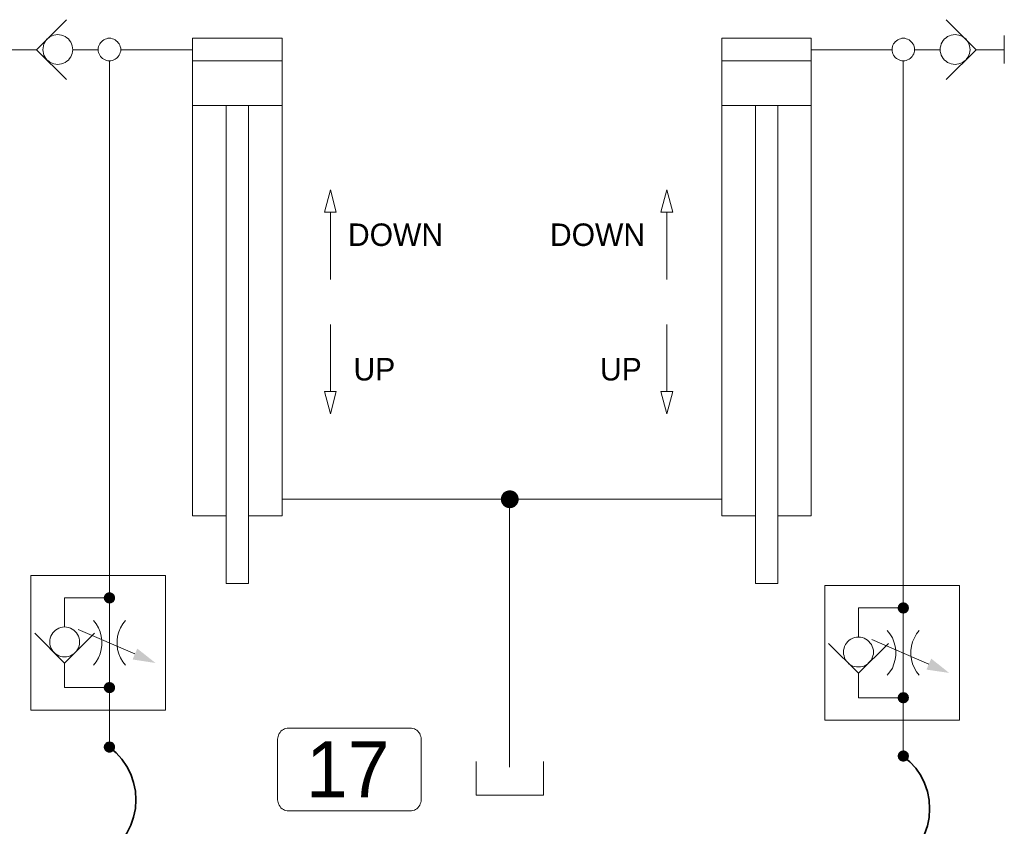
# Model space of a CAD drawing. Header units: millimetres. Extents: x 0 to 203, y 0 to 47.
# Tile 182 of 196: x 152.32 to 155.77, y 39.59 to 42.42. Entities that reach past the tile are written whole.
import ezdxf

# ---------------------------------------------------------------- set-up
doc = ezdxf.new("R2010")
doc.units = ezdxf.units.MM
for name, color, linetype in [('PDF_Geomertry', 7, 'Continuous'), ('PDF_Solid Fills', 7, 'Continuous'), ('PDF_Text', 7, 'Continuous')]:
    doc.layers.add(name, color=color, linetype=linetype)
doc.styles.add('PDF Arial', font='txt')

msp = doc.modelspace()

# ---------------------------------------------------------------- hatches: boundary and pattern name
at = {"layer": 'PDF_Solid Fills', "transparency": 33554559}
for points in [[(154.0365, 40.7401), (154.006, 40.7437), (154.0068, 40.7479)], [(154.0365, 40.7401), (154.0068, 40.7479), (154.0082, 40.7521)], [(154.0365, 40.7401), (154.0082, 40.7521), (154.0096, 40.7554)], [(154.0365, 40.7401), (154.0096, 40.7554), (154.0124, 40.759)], [(154.0365, 40.7401), (154.0124, 40.759), (154.0143, 40.7624)], [(154.0365, 40.7401), (154.0143, 40.7624), (154.0179, 40.7646)], [(154.0365, 40.7401), (154.0179, 40.7646), (154.0213, 40.7674)], [(154.0365, 40.7401), (154.0213, 40.7674), (154.0249, 40.7687)], [(154.0365, 40.7401), (154.0249, 40.7687), (154.029, 40.7701)], [(154.0365, 40.7401), (154.029, 40.7701), (154.0332, 40.7707)], [(154.0365, 40.7401), (154.0332, 40.7707), (154.0365, 40.7715)], [(154.0365, 40.7401), (154.0365, 40.7715), (154.0407, 40.7707)], [(154.0365, 40.7401), (154.0407, 40.7707), (154.0449, 40.7701)], [(154.0365, 40.7401), (154.0449, 40.7701), (154.049, 40.7687)], [(154.0365, 40.7401), (154.049, 40.7687), (154.0527, 40.7674)], [(154.0365, 40.7401), (154.0527, 40.7674), (154.056, 40.7646)], [(154.0365, 40.7401), (154.056, 40.7646), (154.0588, 40.7624)], [(154.0365, 40.7401), (154.0588, 40.7624), (154.0615, 40.759)], [(154.0365, 40.7401), (154.0615, 40.759), (154.0643, 40.7554)], [(154.0365, 40.7401), (154.0643, 40.7554), (154.0657, 40.7521)], [(154.0365, 40.7401), (154.0657, 40.7521), (154.0671, 40.7479)], [(154.0365, 40.7401), (154.0671, 40.7479), (154.0679, 40.7437)], [(154.0365, 40.7401), (154.0054, 40.7401), (154.006, 40.7437)], [(154.0365, 40.7401), (154.006, 40.736), (154.0054, 40.7401)], [(154.0365, 40.7401), (154.0068, 40.7318), (154.006, 40.736)], [(154.0365, 40.7401), (154.0082, 40.7276), (154.0068, 40.7318)], [(154.0365, 40.7401), (154.0096, 40.7243), (154.0082, 40.7276)], [(154.0365, 40.7401), (154.0124, 40.7207), (154.0096, 40.7243)], [(154.0365, 40.7401), (154.0143, 40.7179), (154.0124, 40.7207)], [(154.0365, 40.7401), (154.0179, 40.7151), (154.0143, 40.7179)], [(154.0365, 40.7401), (154.0213, 40.7124), (154.0179, 40.7151)], [(154.0365, 40.7401), (154.0249, 40.711), (154.0213, 40.7124)], [(154.0365, 40.7401), (154.029, 40.7096), (154.0249, 40.711)], [(154.0365, 40.7401), (154.0332, 40.709), (154.029, 40.7096)], [(154.0365, 40.7401), (154.0365, 40.7082), (154.0332, 40.709)], [(154.0365, 40.7401), (154.0679, 40.7437), (154.0685, 40.7401)], [(154.0365, 40.7401), (154.0407, 40.709), (154.0365, 40.7082)], [(154.0365, 40.7401), (154.0449, 40.7096), (154.0407, 40.709)], [(154.0365, 40.7401), (154.049, 40.711), (154.0449, 40.7096)], [(154.0365, 40.7401), (154.0527, 40.7124), (154.049, 40.711)], [(154.0365, 40.7401), (154.056, 40.7151), (154.0527, 40.7124)], [(154.0365, 40.7401), (154.0588, 40.7179), (154.056, 40.7151)], [(154.0365, 40.7401), (154.0615, 40.7207), (154.0588, 40.7179)], [(154.0365, 40.7401), (154.0643, 40.7243), (154.0615, 40.7207)], [(154.0365, 40.7401), (154.0657, 40.7276), (154.0643, 40.7243)], [(154.0365, 40.7401), (154.0671, 40.7318), (154.0657, 40.7276)], [(154.0365, 40.7401), (154.0679, 40.736), (154.0671, 40.7318)], [(154.0365, 40.7401), (154.0685, 40.7401), (154.0679, 40.736)], [(152.6346, 40.3943), (152.6157, 40.4013), (152.6171, 40.404)], [(152.6346, 40.3943), (152.6171, 40.404), (152.6185, 40.4063)], [(152.6346, 40.3943), (152.6185, 40.4063), (152.6207, 40.4082)], [(152.6346, 40.3943), (152.6207, 40.4082), (152.6221, 40.4096)], [(152.6346, 40.3943), (152.6221, 40.4096), (152.624, 40.411)], [(152.6346, 40.3943), (152.624, 40.411), (152.6268, 40.4124)], [(152.6346, 40.3943), (152.6268, 40.4124), (152.629, 40.4132)], [(152.6346, 40.3943), (152.629, 40.4132), (152.6318, 40.4138)], [(152.6346, 40.3943), (152.6318, 40.4138), (152.6346, 40.4138)], [(152.6346, 40.3943), (152.6365, 40.4138), (152.6393, 40.4132)], [(152.6346, 40.3943), (152.6346, 40.4138), (152.6365, 40.4138)], [(152.6346, 40.3943), (152.6393, 40.4132), (152.6415, 40.4124)], [(152.6346, 40.3943), (152.6415, 40.4124), (152.6443, 40.411)], [(152.6346, 40.3943), (152.6443, 40.411), (152.6463, 40.4096)], [(152.6346, 40.3943), (152.6463, 40.4096), (152.6485, 40.4082)], [(152.6346, 40.3943), (152.6485, 40.4082), (152.6499, 40.4063)], [(152.6346, 40.3943), (152.6499, 40.4063), (152.6513, 40.404)], [(152.6346, 40.3943), (152.6513, 40.404), (152.6527, 40.4013)], [(152.6346, 40.3943), (152.6143, 40.3965), (152.6152, 40.3993)], [(152.6346, 40.3943), (152.6143, 40.3943), (152.6143, 40.3965)], [(152.6346, 40.3943), (152.6143, 40.3915), (152.6143, 40.3943)], [(152.6346, 40.3943), (152.6152, 40.3888), (152.6143, 40.3915)], [(152.6346, 40.3943), (152.6152, 40.3993), (152.6157, 40.4013)], [(152.6346, 40.3943), (152.6157, 40.3868), (152.6152, 40.3888)], [(152.6346, 40.3943), (152.6171, 40.3846), (152.6157, 40.3868)], [(152.6346, 40.3943), (152.6185, 40.3818), (152.6171, 40.3846)], [(152.6346, 40.3943), (152.6207, 40.3804), (152.6185, 40.3818)], [(152.6346, 40.3943), (152.6221, 40.3785), (152.6207, 40.3804)], [(152.6346, 40.3943), (152.624, 40.3771), (152.6221, 40.3785)], [(152.6346, 40.3943), (152.6268, 40.3763), (152.624, 40.3771)], [(152.6346, 40.3943), (152.629, 40.3749), (152.6268, 40.3763)], [(152.6346, 40.3943), (152.6318, 40.3749), (152.629, 40.3749)], [(152.6346, 40.3943), (152.6346, 40.3743), (152.6318, 40.3749)], [(152.6346, 40.3943), (152.6527, 40.4013), (152.6532, 40.3993)], [(152.6346, 40.3943), (152.6532, 40.3993), (152.654, 40.3965)], [(152.6346, 40.3943), (152.654, 40.3965), (152.654, 40.3943)], [(152.6346, 40.3943), (152.6365, 40.3749), (152.6346, 40.3743)], [(152.6346, 40.3943), (152.6393, 40.3749), (152.6365, 40.3749)], [(152.6346, 40.3943), (152.6415, 40.3763), (152.6393, 40.3749)], [(152.6346, 40.3943), (152.6443, 40.3771), (152.6415, 40.3763)], [(152.6346, 40.3943), (152.6463, 40.3785), (152.6443, 40.3771)], [(152.6346, 40.3943), (152.6485, 40.3804), (152.6463, 40.3785)], [(152.6346, 40.3943), (152.6499, 40.3818), (152.6485, 40.3804)], [(152.6346, 40.3943), (152.6513, 40.3846), (152.6499, 40.3818)], [(152.6346, 40.3943), (152.6527, 40.3868), (152.6513, 40.3846)], [(152.6346, 40.3943), (152.6532, 40.3888), (152.6527, 40.3868)], [(152.6346, 40.3943), (152.654, 40.3915), (152.6532, 40.3888)], [(152.6346, 40.3943), (152.654, 40.3943), (152.654, 40.3915)], [(155.4157, 40.359), (155.3977, 40.3665), (155.399, 40.3687)], [(155.4157, 40.359), (155.399, 40.3687), (155.4004, 40.3707)], [(155.4157, 40.359), (155.4004, 40.3707), (155.4018, 40.3729)], [(155.4157, 40.359), (155.4018, 40.3729), (155.404, 40.3743)], [(155.4157, 40.359), (155.404, 40.3743), (155.406, 40.3757)], [(155.4157, 40.359), (155.406, 40.3757), (155.4088, 40.3771)], [(155.4157, 40.359), (155.4088, 40.3771), (155.411, 40.3776)], [(155.4157, 40.359), (155.411, 40.3776), (155.4138, 40.3785)], [(155.4157, 40.359), (155.4138, 40.3785), (155.4157, 40.3785)], [(155.4157, 40.359), (155.4185, 40.3785), (155.4213, 40.3776)], [(155.4157, 40.359), (155.4157, 40.3785), (155.4185, 40.3785)], [(155.4157, 40.359), (155.4213, 40.3776), (155.4235, 40.3771)], [(155.4157, 40.359), (155.4235, 40.3771), (155.4263, 40.3757)], [(155.4157, 40.359), (155.4263, 40.3757), (155.4282, 40.3743)], [(155.4157, 40.359), (155.4282, 40.3743), (155.4296, 40.3729)], [(155.4157, 40.359), (155.4296, 40.3729), (155.4318, 40.3707)], [(155.4157, 40.359), (155.4318, 40.3707), (155.4332, 40.3687)], [(155.4157, 40.359), (155.4332, 40.3687), (155.4346, 40.3665)], [(155.4157, 40.359), (155.3963, 40.361), (155.3971, 40.3638)], [(155.4157, 40.359), (155.3963, 40.359), (155.3963, 40.361)], [(155.4157, 40.359), (155.3963, 40.3563), (155.3963, 40.359)], [(155.4157, 40.359), (155.3971, 40.3535), (155.3963, 40.3563)], [(155.4157, 40.359), (155.3971, 40.3638), (155.3977, 40.3665)], [(155.4157, 40.359), (155.3977, 40.3513), (155.3971, 40.3535)], [(155.4157, 40.359), (155.399, 40.3493), (155.3977, 40.3513)], [(155.4157, 40.359), (155.4004, 40.3471), (155.399, 40.3493)], [(155.4157, 40.359), (155.4018, 40.3451), (155.4004, 40.3471)], [(155.4157, 40.359), (155.404, 40.3429), (155.4018, 40.3451)], [(155.4157, 40.359), (155.406, 40.3415), (155.404, 40.3429)], [(155.4157, 40.359), (155.4088, 40.341), (155.406, 40.3415)], [(155.4157, 40.359), (155.411, 40.3396), (155.4088, 40.341)], [(155.4157, 40.359), (155.4138, 40.3396), (155.411, 40.3396)], [(155.4157, 40.359), (155.4157, 40.3388), (155.4138, 40.3396)], [(155.4157, 40.359), (155.4346, 40.3665), (155.4352, 40.3638)], [(155.4157, 40.359), (155.4352, 40.3638), (155.4352, 40.361)], [(155.4157, 40.359), (155.4352, 40.361), (155.436, 40.359)], [(155.4157, 40.359), (155.4185, 40.3396), (155.4157, 40.3388)], [(155.4157, 40.359), (155.4213, 40.3396), (155.4185, 40.3396)], [(155.4157, 40.359), (155.4235, 40.341), (155.4213, 40.3396)], [(155.4157, 40.359), (155.4263, 40.3415), (155.4235, 40.341)], [(155.4157, 40.359), (155.4282, 40.3429), (155.4263, 40.3415)], [(155.4157, 40.359), (155.4296, 40.3451), (155.4282, 40.3429)], [(155.4157, 40.359), (155.4318, 40.3471), (155.4296, 40.3451)], [(155.4157, 40.359), (155.4332, 40.3493), (155.4318, 40.3471)], [(155.4157, 40.359), (155.4346, 40.3513), (155.4332, 40.3493)], [(155.4157, 40.359), (155.4352, 40.3535), (155.4346, 40.3513)], [(155.4157, 40.359), (155.4352, 40.3563), (155.4352, 40.3535)], [(155.4157, 40.359), (155.436, 40.359), (155.4352, 40.3563)], [(152.6346, 40.0799), (152.6185, 40.0915), (152.6207, 40.0937)], [(152.6346, 40.0799), (152.6207, 40.0937), (152.6221, 40.0951)], [(152.6346, 40.0799), (152.6221, 40.0951), (152.624, 40.0971)], [(152.6346, 40.0799), (152.624, 40.0971), (152.6268, 40.0979)], [(152.6346, 40.0799), (152.6268, 40.0979), (152.629, 40.0985)], [(152.6346, 40.0799), (152.629, 40.0985), (152.6318, 40.0993)], [(152.6346, 40.0799), (152.6318, 40.0993), (152.6346, 40.0993)], [(152.6346, 40.0799), (152.6365, 40.0993), (152.6393, 40.0985)], [(152.6346, 40.0799), (152.6346, 40.0993), (152.6365, 40.0993)], [(152.6346, 40.0799), (152.6393, 40.0985), (152.6415, 40.0979)], [(152.6346, 40.0799), (152.6415, 40.0979), (152.6443, 40.0971)], [(152.6346, 40.0799), (152.6443, 40.0971), (152.6463, 40.0951)], [(152.6346, 40.0799), (152.6463, 40.0951), (152.6485, 40.0937)], [(152.6346, 40.0799), (152.6485, 40.0937), (152.6499, 40.0915)], [(152.6346, 40.0799), (152.6143, 40.0826), (152.6152, 40.0846)], [(152.6346, 40.0799), (152.6143, 40.0799), (152.6143, 40.0826)], [(152.6346, 40.0799), (152.6143, 40.0771), (152.6143, 40.0799)], [(152.6346, 40.0799), (152.6152, 40.0749), (152.6143, 40.0771)], [(152.6346, 40.0799), (152.6152, 40.0846), (152.6157, 40.0874)], [(152.6346, 40.0799), (152.6157, 40.0721), (152.6152, 40.0749)], [(152.6346, 40.0799), (152.6157, 40.0874), (152.6171, 40.0896)], [(152.6346, 40.0799), (152.6171, 40.0701), (152.6157, 40.0721)], [(152.6346, 40.0799), (152.6171, 40.0896), (152.6185, 40.0915)], [(152.6346, 40.0799), (152.6185, 40.0679), (152.6171, 40.0701)], [(152.6346, 40.0799), (152.6207, 40.066), (152.6185, 40.0679)], [(152.6346, 40.0799), (152.6221, 40.0646), (152.6207, 40.066)], [(152.6346, 40.0799), (152.624, 40.0632), (152.6221, 40.0646)], [(152.6346, 40.0799), (152.6268, 40.0618), (152.624, 40.0632)], [(152.6346, 40.0799), (152.629, 40.061), (152.6268, 40.0618)], [(152.6346, 40.0799), (152.6318, 40.0604), (152.629, 40.061)], [(152.6346, 40.0799), (152.6346, 40.0604), (152.6318, 40.0604)], [(152.6346, 40.0799), (152.6499, 40.0915), (152.6513, 40.0896)], [(152.6346, 40.0799), (152.6513, 40.0896), (152.6527, 40.0874)], [(152.6346, 40.0799), (152.6527, 40.0874), (152.6532, 40.0846)], [(152.6346, 40.0799), (152.6532, 40.0846), (152.654, 40.0826)], [(152.6346, 40.0799), (152.654, 40.0826), (152.654, 40.0799)], [(152.6346, 40.0799), (152.6365, 40.0604), (152.6346, 40.0604)], [(152.6346, 40.0799), (152.6393, 40.061), (152.6365, 40.0604)], [(152.6346, 40.0799), (152.6415, 40.0618), (152.6393, 40.061)], [(152.6346, 40.0799), (152.6443, 40.0632), (152.6415, 40.0618)], [(152.6346, 40.0799), (152.6463, 40.0646), (152.6443, 40.0632)], [(152.6346, 40.0799), (152.6485, 40.066), (152.6463, 40.0646)], [(152.6346, 40.0799), (152.6499, 40.0679), (152.6485, 40.066)], [(152.6346, 40.0799), (152.6513, 40.0701), (152.6499, 40.0679)], [(152.6346, 40.0799), (152.6527, 40.0721), (152.6513, 40.0701)], [(152.6346, 40.0799), (152.6532, 40.0749), (152.6527, 40.0721)], [(152.6346, 40.0799), (152.654, 40.0771), (152.6532, 40.0749)], [(152.6346, 40.0799), (152.654, 40.0799), (152.654, 40.0771)], [(155.4157, 40.0443), (155.4004, 40.0563), (155.4018, 40.0582)], [(155.4157, 40.0443), (155.4018, 40.0582), (155.404, 40.0604)], [(155.4157, 40.0443), (155.404, 40.0604), (155.406, 40.0618)], [(155.4157, 40.0443), (155.406, 40.0618), (155.4088, 40.0624)], [(155.4157, 40.0443), (155.4088, 40.0624), (155.411, 40.0632)], [(155.4157, 40.0443), (155.411, 40.0632), (155.4138, 40.0637)], [(155.4157, 40.0443), (155.4138, 40.0637), (155.4157, 40.0637)], [(155.4157, 40.0443), (155.4185, 40.0637), (155.4213, 40.0632)], [(155.4157, 40.0443), (155.4157, 40.0637), (155.4185, 40.0637)], [(155.4157, 40.0443), (155.4213, 40.0632), (155.4235, 40.0624)], [(155.4157, 40.0443), (155.4235, 40.0624), (155.4263, 40.0618)], [(155.4157, 40.0443), (155.4263, 40.0618), (155.4282, 40.0604)], [(155.4157, 40.0443), (155.4282, 40.0604), (155.4296, 40.0582)], [(155.4157, 40.0443), (155.4296, 40.0582), (155.4318, 40.0563)], [(155.4157, 40.0443), (155.3963, 40.0471), (155.3971, 40.0493)], [(155.4157, 40.0443), (155.3963, 40.0443), (155.3963, 40.0471)], [(155.4157, 40.0443), (155.3963, 40.0415), (155.3963, 40.0443)], [(155.4157, 40.0443), (155.3971, 40.0396), (155.3963, 40.0415)], [(155.4157, 40.0443), (155.3971, 40.0493), (155.3977, 40.0521)], [(155.4157, 40.0443), (155.3977, 40.0368), (155.3971, 40.0396)], [(155.4157, 40.0443), (155.3977, 40.0521), (155.399, 40.054)], [(155.4157, 40.0443), (155.399, 40.0346), (155.3977, 40.0368)], [(155.4157, 40.0443), (155.399, 40.054), (155.4004, 40.0563)], [(155.4157, 40.0443), (155.4004, 40.0326), (155.399, 40.0346)], [(155.4157, 40.0443), (155.4018, 40.0304), (155.4004, 40.0326)], [(155.4157, 40.0443), (155.404, 40.029), (155.4018, 40.0304)], [(155.4157, 40.0443), (155.406, 40.0276), (155.404, 40.029)], [(155.4157, 40.0443), (155.4088, 40.0263), (155.406, 40.0276)], [(155.4157, 40.0443), (155.411, 40.0257), (155.4088, 40.0263)], [(155.4157, 40.0443), (155.4138, 40.0249), (155.411, 40.0257)], [(155.4157, 40.0443), (155.4157, 40.0249), (155.4138, 40.0249)], [(155.4157, 40.0443), (155.4318, 40.0563), (155.4332, 40.054)], [(155.4157, 40.0443), (155.4332, 40.054), (155.4346, 40.0521)], [(155.4157, 40.0443), (155.4346, 40.0521), (155.4352, 40.0493)], [(155.4157, 40.0443), (155.4352, 40.0493), (155.4352, 40.0471)], [(155.4157, 40.0443), (155.4352, 40.0471), (155.436, 40.0443)], [(155.4157, 40.0443), (155.4185, 40.0249), (155.4157, 40.0249)], [(155.4157, 40.0443), (155.4213, 40.0257), (155.4185, 40.0249)], [(155.4157, 40.0443), (155.4235, 40.0263), (155.4213, 40.0257)], [(155.4157, 40.0443), (155.4263, 40.0276), (155.4235, 40.0263)], [(155.4157, 40.0443), (155.4282, 40.029), (155.4263, 40.0276)], [(155.4157, 40.0443), (155.4296, 40.0304), (155.4282, 40.029)], [(155.4157, 40.0443), (155.4318, 40.0326), (155.4296, 40.0304)], [(155.4157, 40.0443), (155.4332, 40.0346), (155.4318, 40.0326)], [(155.4157, 40.0443), (155.4346, 40.0368), (155.4332, 40.0346)], [(155.4157, 40.0443), (155.4352, 40.0396), (155.4346, 40.0368)], [(155.4157, 40.0443), (155.4352, 40.0415), (155.4352, 40.0396)], [(155.4157, 40.0443), (155.436, 40.0443), (155.4352, 40.0415)], [(152.6346, 39.8715), (152.6185, 39.8832), (152.6207, 39.8854)], [(152.6346, 39.8715), (152.6207, 39.8854), (152.6221, 39.8874)], [(152.6346, 39.8715), (152.6221, 39.8874), (152.624, 39.8888)], [(152.6346, 39.8715), (152.624, 39.8888), (152.6268, 39.8896)], [(152.6346, 39.8715), (152.6268, 39.8896), (152.629, 39.8901)], [(152.6346, 39.8715), (152.629, 39.8901), (152.6318, 39.891)], [(152.6346, 39.8715), (152.6318, 39.891), (152.6346, 39.891)], [(152.6346, 39.8715), (152.6365, 39.891), (152.6393, 39.8901)], [(152.6346, 39.8715), (152.6346, 39.891), (152.6365, 39.891)], [(152.6346, 39.8715), (152.6393, 39.8901), (152.6415, 39.8896)], [(152.6346, 39.8715), (152.6415, 39.8896), (152.6443, 39.8888)], [(152.6346, 39.8715), (152.6443, 39.8888), (152.6463, 39.8874)], [(152.6346, 39.8715), (152.6463, 39.8874), (152.6485, 39.8854)], [(152.6346, 39.8715), (152.6485, 39.8854), (152.6499, 39.8832)], [(152.6346, 39.8715), (152.6143, 39.8743), (152.6152, 39.8763)], [(152.6346, 39.8715), (152.6143, 39.8715), (152.6143, 39.8743)], [(152.6346, 39.8715), (152.6143, 39.8687), (152.6143, 39.8715)], [(152.6346, 39.8715), (152.6152, 39.8665), (152.6143, 39.8687)], [(152.6346, 39.8715), (152.6152, 39.8763), (152.6157, 39.879)], [(152.6346, 39.8715), (152.6157, 39.8638), (152.6152, 39.8665)], [(152.6346, 39.8715), (152.6157, 39.879), (152.6171, 39.8813)], [(152.6346, 39.8715), (152.6171, 39.8618), (152.6157, 39.8638)], [(152.6346, 39.8715), (152.6171, 39.8813), (152.6185, 39.8832)], [(152.6346, 39.8715), (152.6185, 39.8596), (152.6171, 39.8618)], [(152.6346, 39.8715), (152.6207, 39.8576), (152.6185, 39.8596)], [(152.6346, 39.8715), (152.6221, 39.8563), (152.6207, 39.8576)], [(152.6346, 39.8715), (152.624, 39.8549), (152.6221, 39.8563)], [(152.6346, 39.8715), (152.6268, 39.8535), (152.624, 39.8549)], [(152.6346, 39.8715), (152.629, 39.8526), (152.6268, 39.8535)], [(152.6346, 39.8715), (152.6318, 39.8521), (152.629, 39.8526)], [(152.6346, 39.8715), (152.6346, 39.8521), (152.6318, 39.8521)], [(152.6346, 39.8715), (152.6499, 39.8832), (152.6513, 39.8813)], [(152.6346, 39.8715), (152.6513, 39.8813), (152.6527, 39.879)], [(152.6346, 39.8715), (152.6527, 39.879), (152.6532, 39.8763)], [(152.6346, 39.8715), (152.6532, 39.8763), (152.654, 39.8743)], [(152.6346, 39.8715), (152.654, 39.8743), (152.654, 39.8715)], [(152.6346, 39.8715), (152.6365, 39.8521), (152.6346, 39.8521)], [(152.6346, 39.8715), (152.6393, 39.8526), (152.6365, 39.8521)], [(152.6346, 39.8715), (152.6415, 39.8535), (152.6393, 39.8526)], [(152.6346, 39.8715), (152.6443, 39.8549), (152.6415, 39.8535)], [(152.6346, 39.8715), (152.6463, 39.8563), (152.6443, 39.8549)], [(152.6346, 39.8715), (152.6485, 39.8576), (152.6463, 39.8563)], [(152.6346, 39.8715), (152.6499, 39.8596), (152.6485, 39.8576)], [(152.6346, 39.8715), (152.6513, 39.8618), (152.6499, 39.8596)], [(152.6346, 39.8715), (152.6527, 39.8638), (152.6513, 39.8618)], [(152.6346, 39.8715), (152.6532, 39.8665), (152.6527, 39.8638)], [(152.6346, 39.8715), (152.654, 39.8687), (152.6532, 39.8665)], [(152.6346, 39.8715), (152.654, 39.8715), (152.654, 39.8687)], [(155.4157, 39.8401), (155.399, 39.8499), (155.4004, 39.8521)], [(155.4157, 39.8401), (155.4004, 39.8521), (155.4018, 39.854)], [(155.4157, 39.8401), (155.4018, 39.854), (155.404, 39.8554)], [(155.4157, 39.8401), (155.404, 39.8554), (155.406, 39.8568)], [(155.4157, 39.8401), (155.406, 39.8568), (155.4088, 39.8582)], [(155.4157, 39.8401), (155.4088, 39.8582), (155.411, 39.859)], [(155.4157, 39.8401), (155.411, 39.859), (155.4138, 39.8596)], [(155.4157, 39.8401), (155.4138, 39.8596), (155.4157, 39.8596)], [(155.4157, 39.8401), (155.4185, 39.8596), (155.4213, 39.859)], [(155.4157, 39.8401), (155.4157, 39.8596), (155.4185, 39.8596)], [(155.4157, 39.8401), (155.4213, 39.859), (155.4235, 39.8582)], [(155.4157, 39.8401), (155.4235, 39.8582), (155.4263, 39.8568)], [(155.4157, 39.8401), (155.4263, 39.8568), (155.4282, 39.8554)], [(155.4157, 39.8401), (155.4282, 39.8554), (155.4296, 39.854)], [(155.4157, 39.8401), (155.4296, 39.854), (155.4318, 39.8521)], [(155.4157, 39.8401), (155.4318, 39.8521), (155.4332, 39.8499)], [(155.4157, 39.8401), (155.3963, 39.8429), (155.3971, 39.8451)], [(155.4157, 39.8401), (155.3963, 39.8401), (155.3963, 39.8429)], [(155.4157, 39.8401), (155.3963, 39.8374), (155.3963, 39.8401)], [(155.4157, 39.8401), (155.3971, 39.8354), (155.3963, 39.8374)], [(155.4157, 39.8401), (155.3971, 39.8451), (155.3977, 39.8479)], [(155.4157, 39.8401), (155.3977, 39.8326), (155.3971, 39.8354)], [(155.4157, 39.8401), (155.3977, 39.8479), (155.399, 39.8499)], [(155.4157, 39.8401), (155.399, 39.8304), (155.3977, 39.8326)], [(155.4157, 39.8401), (155.4004, 39.8285), (155.399, 39.8304)], [(155.4157, 39.8401), (155.4018, 39.8263), (155.4004, 39.8285)], [(155.4157, 39.8401), (155.404, 39.8243), (155.4018, 39.8263)], [(155.4157, 39.8401), (155.406, 39.8229), (155.404, 39.8243)], [(155.4157, 39.8401), (155.4088, 39.8221), (155.406, 39.8229)], [(155.4157, 39.8401), (155.411, 39.8215), (155.4088, 39.8221)], [(155.4157, 39.8401), (155.4138, 39.8207), (155.411, 39.8215)], [(155.4157, 39.8401), (155.4157, 39.8207), (155.4138, 39.8207)], [(155.4157, 39.8401), (155.4332, 39.8499), (155.4346, 39.8479)], [(155.4157, 39.8401), (155.4346, 39.8479), (155.4352, 39.8451)], [(155.4157, 39.8401), (155.4352, 39.8451), (155.4352, 39.8429)], [(155.4157, 39.8401), (155.4352, 39.8429), (155.436, 39.8401)], [(155.4157, 39.8401), (155.4185, 39.8207), (155.4157, 39.8207)], [(155.4157, 39.8401), (155.4213, 39.8215), (155.4185, 39.8207)], [(155.4157, 39.8401), (155.4235, 39.8221), (155.4213, 39.8215)], [(155.4157, 39.8401), (155.4263, 39.8229), (155.4235, 39.8221)], [(155.4157, 39.8401), (155.4282, 39.8243), (155.4263, 39.8229)], [(155.4157, 39.8401), (155.4296, 39.8263), (155.4282, 39.8243)], [(155.4157, 39.8401), (155.4318, 39.8285), (155.4296, 39.8263)], [(155.4157, 39.8401), (155.4332, 39.8304), (155.4318, 39.8285)], [(155.4157, 39.8401), (155.4346, 39.8326), (155.4332, 39.8304)], [(155.4157, 39.8401), (155.4352, 39.8354), (155.4346, 39.8326)], [(155.4157, 39.8401), (155.4352, 39.8374), (155.4352, 39.8354)], [(155.4157, 39.8401), (155.436, 39.8401), (155.4352, 39.8374)]]:
    msp.add_hatch(color=256, dxfattribs=at).paths.add_polyline_path(points)

# ---------------------------------------------------------------- linework, layer by layer
at = {"layer": 'PDF_Geomertry', "lineweight": 15}
for points in [[(152.4838, 42.4201), (152.379, 42.3151), (152.4838, 42.211)], [(155.5665, 42.211), (155.6713, 42.3151), (155.5665, 42.4201)], [(153.0429, 40.6813), (152.9249, 40.6813), (152.9249, 42.3549), (153.2393, 42.3549), (153.2393, 40.6813), (153.1213, 40.6813)], [(154.9763, 40.6813), (155.0935, 40.6813), (155.0935, 42.3549), (154.7796, 42.3549), (154.7796, 40.6813), (154.8977, 40.6813)], [(155.7699, 42.3646), (155.7699, 42.2665)], [(152.379, 42.3151), (152.2804, 42.3151)], [(152.5054, 42.3151), (152.536, 42.3151), (152.5949, 42.3151)], [(152.6735, 42.3151), (152.9249, 42.3151)], [(155.3768, 42.3151), (155.0935, 42.3151)], [(155.5449, 42.3151), (155.5143, 42.3151), (155.4554, 42.3151)], [(155.6713, 42.3151), (155.7699, 42.3151)], [(152.6346, 40.3943), (152.6346, 40.4729), (152.6346, 42.2763)], [(153.2393, 42.2763), (152.9249, 42.2763)], [(154.7796, 42.2763), (155.0935, 42.2763)], [(155.4157, 40.359), (155.4157, 40.4374), (155.4157, 42.2763)], [(153.2393, 42.1193), (152.9249, 42.1193)], [(153.1213, 42.1193), (153.1213, 40.4451), (153.0429, 40.4451), (153.0429, 42.1193)], [(154.7796, 42.1193), (155.0935, 42.1193)], [(154.8977, 42.1193), (154.8977, 40.4451), (154.9763, 40.4451), (154.9763, 42.1193)], [(153.4082, 41.5104), (153.4082, 41.7457)], [(154.5874, 41.5104), (154.5874, 41.7457)], [(153.4082, 41.3526), (153.4082, 41.1174)], [(154.5874, 41.3526), (154.5874, 41.1174)], [(153.2393, 40.7401), (154.0365, 40.7401), (154.7796, 40.7401)], [(154.0365, 39.8007), (154.0365, 39.8757), (154.0365, 40.7401)], [(152.4768, 40.1651), (152.4768, 40.1346), (152.4768, 40.0799), (152.6346, 40.0799), (152.6346, 40.3943), (152.4768, 40.3943), (152.4768, 40.2924)], [(155.2588, 40.1299), (155.2588, 40.0993), (155.2588, 40.0443), (155.4157, 40.0443), (155.4157, 40.359), (155.2588, 40.359), (155.2588, 40.2568)], [(152.5782, 40.1582), (152.5874, 40.1707), (152.5957, 40.184), (152.6018, 40.1985), (152.6054, 40.2138), (152.6074, 40.229), (152.6074, 40.2451), (152.6054, 40.2604), (152.6018, 40.2757), (152.5957, 40.2896), (152.5874, 40.3035), (152.5782, 40.3151)], [(152.6902, 40.3151), (152.681, 40.3035), (152.6727, 40.2896), (152.6665, 40.2757), (152.6629, 40.2604), (152.661, 40.2451), (152.661, 40.229), (152.6629, 40.2138), (152.6665, 40.1985), (152.6727, 40.184), (152.681, 40.1707), (152.6902, 40.1582)], [(152.5818, 40.2701), (152.4768, 40.1651), (152.3721, 40.2701)], [(152.524, 40.284), (152.7235, 40.1979)], [(155.3596, 40.1229), (155.3693, 40.1354), (155.3777, 40.1485), (155.3832, 40.1632), (155.3874, 40.1785), (155.3893, 40.1938), (155.3893, 40.2096), (155.3874, 40.2249), (155.3832, 40.2401), (155.3777, 40.254), (155.3693, 40.2679), (155.3596, 40.2804)], [(155.4721, 40.2804), (155.4624, 40.2679), (155.4546, 40.254), (155.4485, 40.2401), (155.4443, 40.2249), (155.4421, 40.2096), (155.4421, 40.1938), (155.4443, 40.1785), (155.4485, 40.1632), (155.4546, 40.1485), (155.4624, 40.1354), (155.4721, 40.1229)], [(155.3638, 40.2346), (155.2588, 40.1299), (155.154, 40.2346)], [(155.306, 40.2485), (155.5054, 40.1624)], [(152.6346, 40.0799), (152.6346, 40.0013), (152.6346, 39.8715)], [(155.4157, 40.0443), (155.4157, 39.966), (155.4157, 39.8401)], [(153.9193, 39.8207), (153.9193, 39.7026), (154.1546, 39.7026), (154.1546, 39.8207)]]:
    msp.add_lwpolyline(points, dxfattribs=at)
for points in [[(152.5054, 42.3151), (152.5046, 42.3221), (152.5032, 42.329), (152.5013, 42.3354), (152.4985, 42.3415), (152.4943, 42.3471), (152.4902, 42.3526), (152.4846, 42.3568), (152.479, 42.361), (152.4727, 42.3638), (152.4665, 42.366), (152.4596, 42.3674), (152.4527, 42.3679), (152.4463, 42.3674), (152.4393, 42.366), (152.4332, 42.3638), (152.4268, 42.361), (152.4213, 42.3568), (152.4157, 42.3526), (152.4115, 42.3471), (152.4074, 42.3415), (152.4046, 42.3354), (152.4027, 42.329), (152.4013, 42.3221), (152.4004, 42.3151), (152.4013, 42.309), (152.4027, 42.3021), (152.4046, 42.2957), (152.4074, 42.2896), (152.4115, 42.284), (152.4157, 42.2785), (152.4213, 42.2743), (152.4268, 42.2701), (152.4332, 42.2674), (152.4393, 42.2651), (152.4463, 42.2638), (152.4527, 42.2632), (152.4596, 42.2638), (152.4665, 42.2651), (152.4727, 42.2674), (152.479, 42.2701), (152.4846, 42.2743), (152.4902, 42.2785), (152.4943, 42.284), (152.4985, 42.2896), (152.5013, 42.2957), (152.5032, 42.3021), (152.5046, 42.309), (152.5054, 42.3151)], [(152.6735, 42.3151), (152.6735, 42.3207), (152.6721, 42.3257), (152.6707, 42.3304), (152.6685, 42.3354), (152.6652, 42.3396), (152.6624, 42.3429), (152.6582, 42.3465), (152.654, 42.3493), (152.649, 42.3521), (152.6443, 42.3535), (152.6393, 42.3549), (152.6346, 42.3549), (152.629, 42.3549), (152.624, 42.3535), (152.6193, 42.3521), (152.6143, 42.3493), (152.6102, 42.3465), (152.6068, 42.3429), (152.6032, 42.3396), (152.6004, 42.3354), (152.5977, 42.3304), (152.5963, 42.3257), (152.5949, 42.3207), (152.5949, 42.3151), (152.5949, 42.3104), (152.5963, 42.3054), (152.5977, 42.3007), (152.6004, 42.2957), (152.6032, 42.2915), (152.6068, 42.2874), (152.6102, 42.2846), (152.6143, 42.2813), (152.6193, 42.279), (152.624, 42.2776), (152.629, 42.2763), (152.6346, 42.2763), (152.6393, 42.2763), (152.6443, 42.2776), (152.649, 42.279), (152.654, 42.2813), (152.6582, 42.2846), (152.6624, 42.2874), (152.6652, 42.2915), (152.6685, 42.2957), (152.6707, 42.3007), (152.6721, 42.3054), (152.6735, 42.3104), (152.6735, 42.3151)], [(155.4554, 42.3151), (155.4554, 42.3207), (155.454, 42.3257), (155.4527, 42.3304), (155.4499, 42.3354), (155.4471, 42.3396), (155.4435, 42.3429), (155.4402, 42.3465), (155.436, 42.3493), (155.431, 42.3521), (155.4263, 42.3535), (155.4213, 42.3549), (155.4157, 42.3549), (155.411, 42.3549), (155.406, 42.3535), (155.4013, 42.3521), (155.3963, 42.3493), (155.3921, 42.3465), (155.3879, 42.3429), (155.3852, 42.3396), (155.3818, 42.3354), (155.3796, 42.3304), (155.3782, 42.3257), (155.3768, 42.3207), (155.3768, 42.3151), (155.3768, 42.3104), (155.3782, 42.3054), (155.3796, 42.3007), (155.3818, 42.2957), (155.3852, 42.2915), (155.3879, 42.2874), (155.3921, 42.2846), (155.3963, 42.2813), (155.4013, 42.279), (155.406, 42.2776), (155.411, 42.2763), (155.4157, 42.2763), (155.4213, 42.2763), (155.4263, 42.2776), (155.431, 42.279), (155.436, 42.2813), (155.4402, 42.2846), (155.4435, 42.2874), (155.4471, 42.2915), (155.4499, 42.2957), (155.4527, 42.3007), (155.454, 42.3054), (155.4554, 42.3104), (155.4554, 42.3151)], [(155.6499, 42.3151), (155.649, 42.3221), (155.6477, 42.329), (155.6457, 42.3354), (155.6429, 42.3415), (155.6388, 42.3471), (155.6346, 42.3526), (155.629, 42.3568), (155.6235, 42.361), (155.6171, 42.3638), (155.611, 42.366), (155.604, 42.3674), (155.5971, 42.3679), (155.5907, 42.3674), (155.5838, 42.366), (155.5777, 42.3638), (155.5713, 42.361), (155.5657, 42.3568), (155.5602, 42.3526), (155.556, 42.3471), (155.5518, 42.3415), (155.549, 42.3354), (155.5471, 42.329), (155.5457, 42.3221), (155.5449, 42.3151), (155.5457, 42.309), (155.5471, 42.3021), (155.549, 42.2957), (155.5518, 42.2896), (155.556, 42.284), (155.5602, 42.2785), (155.5657, 42.2743), (155.5713, 42.2701), (155.5777, 42.2674), (155.5838, 42.2651), (155.5907, 42.2638), (155.5971, 42.2632), (155.604, 42.2638), (155.611, 42.2651), (155.6171, 42.2674), (155.6235, 42.2701), (155.629, 42.2743), (155.6346, 42.2785), (155.6388, 42.284), (155.6429, 42.2896), (155.6457, 42.2957), (155.6477, 42.3021), (155.649, 42.309), (155.6499, 42.3151)], [(153.3874, 41.7457), (153.429, 41.7457), (153.4082, 41.8243), (153.3874, 41.7457)], [(154.5657, 41.7457), (154.6082, 41.7457), (154.5874, 41.8243), (154.5657, 41.7457)], [(153.429, 41.1174), (153.3874, 41.1174), (153.4082, 41.0388), (153.429, 41.1174)], [(154.6082, 41.1174), (154.5657, 41.1174), (154.5874, 41.0388), (154.6082, 41.1174)], [(152.8304, 40.4729), (152.3588, 40.4729), (152.3588, 40.0013), (152.8304, 40.0013), (152.8304, 40.4729)], [(155.6124, 40.4374), (155.1407, 40.4374), (155.1407, 39.966), (155.6124, 39.966), (155.6124, 40.4374)], [(152.5296, 40.2396), (152.529, 40.2465), (152.5277, 40.2535), (152.5254, 40.2596), (152.5227, 40.266), (152.5185, 40.2715), (152.5143, 40.2763), (152.5088, 40.2813), (152.5032, 40.2846), (152.4971, 40.2882), (152.4907, 40.2901), (152.4838, 40.2915), (152.4768, 40.2924), (152.4699, 40.2915), (152.4638, 40.2901), (152.4568, 40.2882), (152.4504, 40.2846), (152.4449, 40.2813), (152.4402, 40.2763), (152.4352, 40.2715), (152.4318, 40.266), (152.429, 40.2596), (152.4263, 40.2535), (152.4249, 40.2465), (152.4249, 40.2396), (152.4249, 40.2326), (152.4263, 40.2263), (152.429, 40.2193), (152.4318, 40.2132), (152.4352, 40.2076), (152.4402, 40.2026), (152.4449, 40.1979), (152.4504, 40.1943), (152.4568, 40.191), (152.4638, 40.1887), (152.4699, 40.1874), (152.4768, 40.1874), (152.4838, 40.1874), (152.4907, 40.1887), (152.4971, 40.191), (152.5032, 40.1943), (152.5088, 40.1979), (152.5143, 40.2026), (152.5185, 40.2076), (152.5227, 40.2132), (152.5254, 40.2193), (152.5277, 40.2263), (152.529, 40.2326), (152.5296, 40.2396)], [(155.3115, 40.204), (155.311, 40.211), (155.3096, 40.2179), (155.3074, 40.2243), (155.304, 40.2304), (155.3004, 40.236), (155.2957, 40.2415), (155.2907, 40.2457), (155.2852, 40.2499), (155.279, 40.2526), (155.2727, 40.2549), (155.2657, 40.2563), (155.2588, 40.2568), (155.2518, 40.2563), (155.2457, 40.2549), (155.2388, 40.2526), (155.2324, 40.2499), (155.2268, 40.2457), (155.2221, 40.2415), (155.2171, 40.236), (155.2138, 40.2304), (155.2102, 40.2243), (155.2082, 40.2179), (155.2068, 40.211), (155.2068, 40.204), (155.2068, 40.1971), (155.2082, 40.191), (155.2102, 40.184), (155.2138, 40.1776), (155.2171, 40.1721), (155.2221, 40.1674), (155.2268, 40.1624), (155.2324, 40.159), (155.2388, 40.1554), (155.2457, 40.1535), (155.2518, 40.1521), (155.2588, 40.1521), (155.2657, 40.1521), (155.2727, 40.1535), (155.279, 40.1554), (155.2852, 40.159), (155.2907, 40.1624), (155.2957, 40.1674), (155.3004, 40.1721), (155.304, 40.1776), (155.3074, 40.184), (155.3096, 40.191), (155.311, 40.1971), (155.3115, 40.204)]]:
    msp.add_lwpolyline(points, close=True, dxfattribs=at)
at = {"layer": 'PDF_Geomertry', "lineweight": 0}
for points in [[(154.0213, 40.7401), (154.0213, 40.7382), (154.0221, 40.736), (154.0227, 40.734), (154.0235, 40.7318), (154.024, 40.7304), (154.0254, 40.729), (154.0277, 40.7276), (154.029, 40.7263), (154.031, 40.7257), (154.0332, 40.7249), (154.0346, 40.7243), (154.0365, 40.7243), (154.0388, 40.7243), (154.0407, 40.7249), (154.0429, 40.7257), (154.0449, 40.7263), (154.0463, 40.7276), (154.0477, 40.729), (154.049, 40.7304), (154.0504, 40.7318), (154.0513, 40.734), (154.0518, 40.736), (154.0527, 40.7382), (154.0527, 40.7401), (154.0527, 40.7424), (154.0518, 40.7437), (154.0513, 40.7457), (154.0504, 40.7479), (154.049, 40.7493), (154.0477, 40.7513), (154.0463, 40.7526), (154.0449, 40.7535), (154.0429, 40.754), (154.0407, 40.7549), (154.0388, 40.7554), (154.0365, 40.7554), (154.0346, 40.7554), (154.0332, 40.7549), (154.031, 40.754), (154.029, 40.7535), (154.0277, 40.7526), (154.0254, 40.7513), (154.024, 40.7493), (154.0235, 40.7479), (154.0227, 40.7457), (154.0221, 40.7437), (154.0213, 40.7424), (154.0213, 40.7401)], [(152.624, 40.3943), (152.624, 40.3929), (152.6249, 40.3915), (152.6249, 40.3901), (152.6254, 40.3896), (152.6263, 40.3882), (152.6277, 40.3874), (152.6282, 40.386), (152.629, 40.3854), (152.6304, 40.3854), (152.6318, 40.3846), (152.6332, 40.3846), (152.6346, 40.3846), (152.6352, 40.3846), (152.6365, 40.3846), (152.6379, 40.3854), (152.6393, 40.3854), (152.6402, 40.386), (152.6415, 40.3874), (152.6421, 40.3882), (152.6429, 40.3896), (152.6435, 40.3901), (152.6435, 40.3915), (152.6443, 40.3929), (152.6443, 40.3943), (152.6443, 40.3957), (152.6435, 40.3965), (152.6435, 40.3979), (152.6429, 40.3993), (152.6421, 40.3999), (152.6415, 40.4013), (152.6402, 40.4021), (152.6393, 40.4026), (152.6379, 40.4035), (152.6365, 40.4035), (152.6352, 40.404), (152.6346, 40.404), (152.6332, 40.404), (152.6318, 40.4035), (152.6304, 40.4035), (152.629, 40.4026), (152.6282, 40.4021), (152.6277, 40.4013), (152.6263, 40.3999), (152.6254, 40.3993), (152.6249, 40.3979), (152.6249, 40.3965), (152.624, 40.3957), (152.624, 40.3943)], [(155.406, 40.359), (155.406, 40.3576), (155.4068, 40.3563), (155.4068, 40.3549), (155.4074, 40.354), (155.4082, 40.3526), (155.4088, 40.3521), (155.4102, 40.3513), (155.411, 40.3499), (155.4124, 40.3499), (155.4138, 40.3493), (155.4152, 40.3493), (155.4157, 40.3493), (155.4171, 40.3493), (155.4185, 40.3493), (155.4199, 40.3499), (155.4207, 40.3499), (155.4221, 40.3513), (155.4227, 40.3521), (155.424, 40.3526), (155.4249, 40.354), (155.4249, 40.3549), (155.4254, 40.3563), (155.4254, 40.3576), (155.4263, 40.359), (155.4254, 40.3604), (155.4254, 40.361), (155.4249, 40.3624), (155.4249, 40.3638), (155.424, 40.3646), (155.4227, 40.366), (155.4221, 40.3665), (155.4207, 40.3674), (155.4199, 40.3679), (155.4185, 40.3679), (155.4171, 40.3687), (155.4157, 40.3687), (155.4152, 40.3687), (155.4138, 40.3679), (155.4124, 40.3679), (155.411, 40.3674), (155.4102, 40.3665), (155.4088, 40.366), (155.4082, 40.3646), (155.4074, 40.3638), (155.4068, 40.3624), (155.4068, 40.361), (155.406, 40.3604), (155.406, 40.359)], [(152.624, 40.0799), (152.624, 40.0785), (152.6249, 40.0771), (152.6249, 40.0763), (152.6254, 40.0749), (152.6263, 40.0735), (152.6277, 40.0729), (152.6282, 40.0721), (152.629, 40.0715), (152.6304, 40.0707), (152.6318, 40.0701), (152.6332, 40.0701), (152.6346, 40.0701), (152.6352, 40.0701), (152.6365, 40.0701), (152.6379, 40.0707), (152.6393, 40.0715), (152.6402, 40.0721), (152.6415, 40.0729), (152.6421, 40.0735), (152.6429, 40.0749), (152.6435, 40.0763), (152.6435, 40.0771), (152.6443, 40.0785), (152.6443, 40.0799), (152.6443, 40.0813), (152.6435, 40.0826), (152.6435, 40.0832), (152.6429, 40.0846), (152.6421, 40.086), (152.6415, 40.0868), (152.6402, 40.0874), (152.6393, 40.0882), (152.6379, 40.0888), (152.6365, 40.0896), (152.6352, 40.0896), (152.6346, 40.0896), (152.6332, 40.0896), (152.6318, 40.0896), (152.6304, 40.0888), (152.629, 40.0882), (152.6282, 40.0874), (152.6277, 40.0868), (152.6263, 40.086), (152.6254, 40.0846), (152.6249, 40.0832), (152.6249, 40.0826), (152.624, 40.0813), (152.624, 40.0799)], [(155.406, 40.0443), (155.406, 40.0429), (155.4068, 40.0415), (155.4068, 40.041), (155.4074, 40.0396), (155.4082, 40.0382), (155.4088, 40.0374), (155.4102, 40.0368), (155.411, 40.036), (155.4124, 40.0354), (155.4138, 40.0346), (155.4152, 40.0346), (155.4157, 40.0346), (155.4171, 40.0346), (155.4185, 40.0346), (155.4199, 40.0354), (155.4207, 40.036), (155.4221, 40.0368), (155.4227, 40.0374), (155.424, 40.0382), (155.4249, 40.0396), (155.4249, 40.041), (155.4254, 40.0415), (155.4254, 40.0429), (155.4263, 40.0443), (155.4254, 40.0457), (155.4254, 40.0471), (155.4249, 40.0485), (155.4249, 40.0493), (155.424, 40.0507), (155.4227, 40.0513), (155.4221, 40.0521), (155.4207, 40.0526), (155.4199, 40.0535), (155.4185, 40.054), (155.4171, 40.054), (155.4157, 40.054), (155.4152, 40.054), (155.4138, 40.054), (155.4124, 40.0535), (155.411, 40.0526), (155.4102, 40.0521), (155.4088, 40.0513), (155.4082, 40.0507), (155.4074, 40.0493), (155.4068, 40.0485), (155.4068, 40.0471), (155.406, 40.0457), (155.406, 40.0443)], [(152.624, 39.8715), (152.624, 39.8701), (152.6249, 39.8687), (152.6249, 39.8679), (152.6254, 39.8665), (152.6263, 39.866), (152.6277, 39.8646), (152.6282, 39.8638), (152.629, 39.8632), (152.6304, 39.8624), (152.6318, 39.8618), (152.6332, 39.8618), (152.6346, 39.8618), (152.6352, 39.8618), (152.6365, 39.8618), (152.6379, 39.8624), (152.6393, 39.8632), (152.6402, 39.8638), (152.6415, 39.8646), (152.6421, 39.866), (152.6429, 39.8665), (152.6435, 39.8679), (152.6435, 39.8687), (152.6443, 39.8701), (152.6443, 39.8715), (152.6443, 39.8729), (152.6435, 39.8743), (152.6435, 39.8757), (152.6429, 39.8763), (152.6421, 39.8776), (152.6415, 39.8785), (152.6402, 39.879), (152.6393, 39.8799), (152.6379, 39.8804), (152.6365, 39.8813), (152.6352, 39.8813), (152.6346, 39.8813), (152.6332, 39.8813), (152.6318, 39.8813), (152.6304, 39.8804), (152.629, 39.8799), (152.6282, 39.879), (152.6277, 39.8785), (152.6263, 39.8776), (152.6254, 39.8763), (152.6249, 39.8757), (152.6249, 39.8743), (152.624, 39.8729), (152.624, 39.8715)], [(155.406, 39.8401), (155.406, 39.8388), (155.4068, 39.8374), (155.4068, 39.836), (155.4074, 39.8354), (155.4082, 39.834), (155.4088, 39.8332), (155.4102, 39.8326), (155.411, 39.8318), (155.4124, 39.8313), (155.4138, 39.8304), (155.4152, 39.8304), (155.4157, 39.8304), (155.4171, 39.8304), (155.4185, 39.8304), (155.4199, 39.8313), (155.4207, 39.8318), (155.4221, 39.8326), (155.4227, 39.8332), (155.424, 39.834), (155.4249, 39.8354), (155.4249, 39.836), (155.4254, 39.8374), (155.4254, 39.8388), (155.4263, 39.8401), (155.4254, 39.8415), (155.4254, 39.8429), (155.4249, 39.8437), (155.4249, 39.8451), (155.424, 39.8457), (155.4227, 39.8471), (155.4221, 39.8479), (155.4207, 39.8485), (155.4199, 39.8493), (155.4185, 39.8499), (155.4171, 39.8499), (155.4157, 39.8499), (155.4152, 39.8499), (155.4138, 39.8499), (155.4124, 39.8493), (155.411, 39.8485), (155.4102, 39.8479), (155.4088, 39.8471), (155.4082, 39.8457), (155.4074, 39.8451), (155.4068, 39.8437), (155.4068, 39.8429), (155.406, 39.8415), (155.406, 39.8401)]]:
    msp.add_lwpolyline(points, close=True, dxfattribs=at)
at = {"layer": 'PDF_Geomertry', "lineweight": 9}
msp.add_lwpolyline([(153.6874, 39.9382), (153.6921, 39.9382), (153.6977, 39.9368), (153.7027, 39.9354), (153.7068, 39.9332), (153.711, 39.9304), (153.7152, 39.9271), (153.7185, 39.9229), (153.7213, 39.9188), (153.7235, 39.9138), (153.7254, 39.909), (153.7263, 39.904), (153.7263, 39.8993), (153.7263, 39.6868), (153.7263, 39.6818), (153.7254, 39.6771), (153.7235, 39.6721), (153.7213, 39.6674), (153.7185, 39.6632), (153.7152, 39.659), (153.711, 39.6554), (153.7068, 39.6526), (153.7027, 39.6507), (153.6977, 39.6493), (153.6921, 39.6479), (153.6874, 39.6479), (153.2629, 39.6479), (153.2574, 39.6479), (153.2527, 39.6493), (153.2477, 39.6507), (153.2435, 39.6526), (153.2388, 39.6554), (153.2352, 39.659), (153.2318, 39.6632), (153.229, 39.6674), (153.2268, 39.6721), (153.2249, 39.6771), (153.224, 39.6818), (153.2235, 39.6868), (153.2235, 39.8993), (153.224, 39.904), (153.2249, 39.909), (153.2268, 39.9138), (153.229, 39.9188), (153.2318, 39.9229), (153.2352, 39.9271), (153.2388, 39.9304), (153.2435, 39.9332), (153.2477, 39.9354), (153.2527, 39.9368), (153.2574, 39.9382), (153.2629, 39.9382), (153.6874, 39.9382)], close=True, dxfattribs=at)
at = {"layer": 'PDF_Geomertry', "lineweight": 35}
for points in [[(152.6346, 39.5021), (152.6574, 39.5221), (152.6777, 39.5451), (152.6949, 39.5701), (152.7088, 39.5979), (152.7185, 39.6263), (152.7249, 39.6563), (152.7263, 39.6868), (152.7249, 39.7174), (152.7185, 39.7471), (152.7088, 39.7763), (152.6949, 39.8035), (152.6777, 39.829), (152.6574, 39.8513), (152.6346, 39.8715)], [(155.4157, 39.4707), (155.4393, 39.491), (155.4596, 39.5138), (155.4768, 39.5388), (155.4902, 39.566), (155.5004, 39.5951), (155.506, 39.6249), (155.5082, 39.6554), (155.506, 39.686), (155.5004, 39.716), (155.4902, 39.7451), (155.4768, 39.7721), (155.4596, 39.7971), (155.4393, 39.8201), (155.4157, 39.8401)]]:
    msp.add_lwpolyline(points, dxfattribs=at)
at = {"layer": 'PDF_Solid Fills', "transparency": 33554559}
for points in [[(152.7318, 40.2165), (152.7152, 40.1785), (152.7318, 40.2165), (152.7957, 40.166)], [(155.5138, 40.1813), (155.4971, 40.1429), (155.5138, 40.1813), (155.5768, 40.1313)]]:
    msp.add_solid(points, dxfattribs=at)

# ---------------------------------------------------------------- texts
at = {"layer": 'PDF_Text', "attachment_point": 7, "style": 'PDF Arial'}
for s, insert, char_height in [('DOWN', (153.4699, 41.6263), 0.07874), ('DOWN', (154.1777, 41.6263), 0.07874), ('UP', (153.4893, 41.1549), 0.07874), ('UP', (154.3532, 41.1549), 0.07874), ('17', (153.3227, 39.6951), 0.19685)]:
    msp.add_mtext(s, dxfattribs=dict(at, insert=insert, char_height=char_height))

doc.saveas('drawing.dxf')
